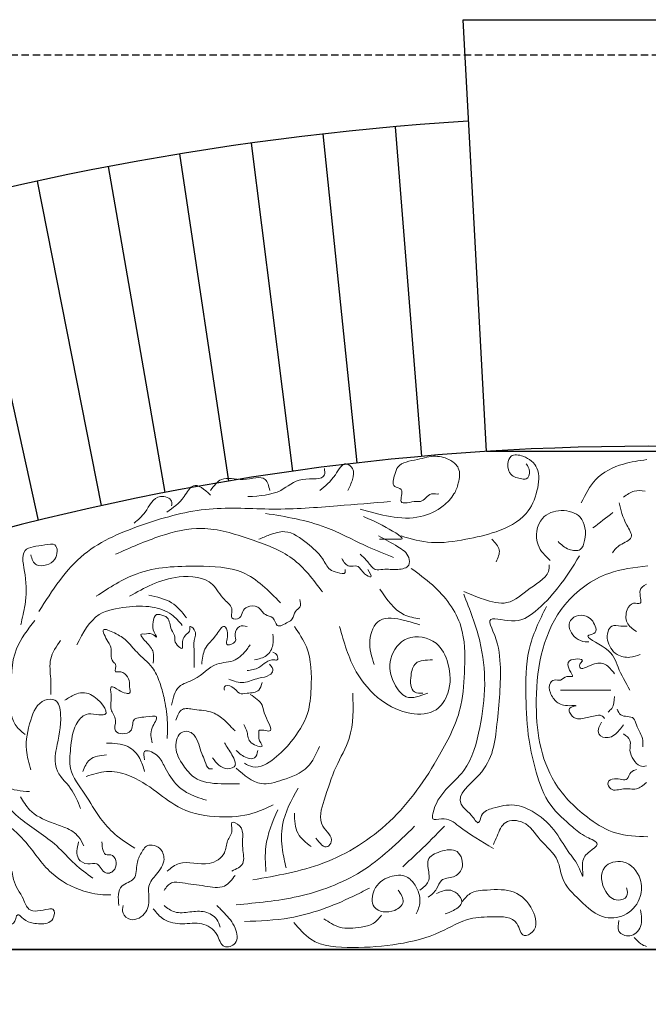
# Model space of a CAD drawing. Extents: x 0 to 286551, y -50 to 581131.
# Tile 26 of 207: x 100742 to 101284, y 559490 to 560338. Entities that reach past the tile are written whole.
import ezdxf

# ---------------------------------------------------------------- set-up
doc = ezdxf.new("R2010")
doc.units = 0
doc.header["$MEASUREMENT"] = 0
doc.linetypes.add('HIDDEN', pattern=[9.525, 6.35, -3.175])
for name, color, linetype in [('0.13', 5, 'CONTINUOUS'), ('0.18', 1, 'CONTINUOUS'), ('0.25', 2, 'CONTINUOUS')]:
    doc.layers.add(name, color=color, linetype=linetype)
doc.layers.add('0.15 GRIJS', color=252, linetype='CONTINUOUS', lineweight=15)
doc.layers.add('HULPLIJNEN', color=252, linetype='CONTINUOUS', plot=False)

msp = doc.modelspace()

# ---------------------------------------------------------------- linework, layer by layer
at = {"layer": '0.13'}
for points in [[(101088.84, 559962.18), (101066.06, 560246.28)], [(101033.22, 559956.5), (101003.94, 560240.01)], [(100977.78, 559949.41), (100942, 560232.18)], [(100922.55, 559940.91), (100880.3, 560222.8)], [(100867.57, 559931.02), (100818.88, 560211.87)], [(100812.88, 559919.73), (100757.76, 560199.41)], [(100758.52, 559907.06), (100697.01, 560185.42)]]:
    msp.add_lwpolyline(points, dxfattribs=at)
msp.add_arc((101283.91, 557775.68), 2480.18, 93.5964, 123.77742, dxfattribs=at)
at = {"layer": '0.15 GRIJS'}
for points, knots in [([(101071.01, 559893.58), (101079.62, 559891.11), (101097.9, 559885.86), (101125.97, 559890.4), (101153.87, 559896.41), (101179.28, 559908.94), (101188.73, 559931.29), (101191.32, 559952.22), (101178.74, 559962.59), (101165.31, 559964.66), (101161.97, 559954.83), (101164.56, 559945.03), (101172.75, 559943.1), (101180.23, 559941.96), (101182.66, 559949.86), (101180.04, 559953.8), (101178.74, 559955.78)], [0, 0, 0, 0, 26.593321, 56.441795, 83.244926, 113.662667, 135.256809, 154.751872, 170.564581, 180.780186, 187.850361, 197.542867, 207.544742, 211.259566, 218.329939, 225.400311, 225.400311, 225.400311, 225.400311]), ([(101000.87, 559932.9), (101005.52, 559936.54), (101013.43, 559942.73), (101021.17, 559958.99), (101031.13, 559951.3), (101029.39, 559941.69), (101026.54, 559935.91), (101025.06, 559932.9)], [0, 0, 0, 0, 19.000028, 32.300267, 39.018204, 48.421019, 58.651448, 58.651448, 58.651448, 58.651448]), ([(101035.72, 559916.79), (101044.28, 559914.28), (101061.14, 559909.33), (101086.67, 559908.01), (101105.76, 559917.11), (101116.59, 559928.35), (101120.87, 559939.72), (101122.49, 559951.68), (101112.81, 559960.12), (101099.7, 559963.71), (101085.02, 559958.89), (101068.7, 559956.93), (101065.21, 559945.89), (101062.17, 559935.43), (101074.61, 559934.62), (101066.6, 559918.27), (101081.15, 559924.09), (101090.33, 559922.35), (101094.23, 559930.64), (101100.44, 559929.7), (101102.59, 559929.76), (101103.51, 559929.78)], [0, 0, 0, 0, 26.803132, 52.806579, 74.405955, 88.209222, 98.208055, 111.204764, 120.396541, 133.917957, 149.949541, 167.884895, 174.955268, 185.166844, 191.396352, 201.607929, 214.609492, 218.324316, 229.659133, 233.373957, 236.159915, 236.159915, 236.159915, 236.159915]), ([(101226.19, 559922.13), (101229.71, 559929.37), (101237.32, 559944.99), (101260.15, 559956.22), (101275.87, 559958.45), (101282.59, 559959.4)], [0, 0, 0, 0, 23.601061, 50.986896, 71.420538, 71.420538, 71.420538, 71.420538]), ([(100939.05, 559927.53), (100949.11, 559928.09), (100966.54, 559929.07), (100982.55, 559945.75), (101006.11, 559940.67), (101005.12, 559949.73), (101004.9, 559951.71)], [0, 0, 0, 0, 28.726335, 49.75799, 68.997553, 74.370591, 74.370591, 74.370591, 74.370591]), ([(100869.18, 559914.1), (100874.4, 559917.83), (100882.86, 559923.87), (100892.2, 559942.01), (100901.46, 559933.67), (100906.8, 559928.87)], [0, 0, 0, 0, 19.973276, 32.359353, 49.195331, 49.195331, 49.195331, 49.195331]), ([(100906.8, 559932.9), (100909.7, 559936.82), (100916.69, 559946.29), (100934.41, 559939.5), (100954.18, 559947.4), (100956.91, 559936.68), (100957.87, 559932.9)], [0, 0, 0, 0, 13.300087, 32.112893, 50.925698, 61.156127, 61.156127, 61.156127, 61.156127]), ([(101262.61, 559926.96), (101265.57, 559929.19), (101271.1, 559933.37), (101277.94, 559932.6), (101281.12, 559932.25)], [0, 0, 0, 0, 10.657479, 19.911627, 19.911627, 19.911627, 19.911627]), ([(100758.97, 559828.6), (100770.49, 559846.71), (100792.7, 559881.6), (100849.58, 559904.91), (100904.54, 559919.97), (100960.93, 559915.33), (101012.85, 559919.24), (101046.55, 559922.03), (101061.72, 559923.29)], [0, 0, 0, 0, 62.787127, 120.928021, 178.145364, 232.938536, 288.729804, 334.387179, 334.387179, 334.387179, 334.387179]), ([(100840.96, 559904.7), (100844.28, 559907.52), (100852.36, 559914.37), (100858.55, 559930.66), (100874.1, 559925.93), (100873.4, 559920.9), (100873.21, 559919.47)], [0, 0, 0, 0, 13.300239, 32.300419, 42.533822, 46.5636, 46.5636, 46.5636, 46.5636]), ([(101258.69, 559922.13), (101260.18, 559916), (101262.49, 559906.47), (101273.01, 559891.1), (101259.13, 559886.92), (101254.87, 559881.54), (101252.96, 559879.14)], [0, 0, 0, 0, 20.247165, 31.431448, 43.097662, 52.558299, 52.558299, 52.558299, 52.558299]), ([(100953.99, 559913.07), (100971.72, 559910.16), (101002.68, 559905.08), (101037.2, 559885.86), (101057.03, 559877.98), (101064.51, 559875.01)], [0, 0, 0, 0, 53.388746, 93.276699, 117.421302, 117.421302, 117.421302, 117.421302]), ([(101199.43, 559872.45), (101195.18, 559876.46), (101185.13, 559885.97), (101188.62, 559910.32), (101208.67, 559917.44), (101228.99, 559911.55), (101230.88, 559893.85), (101226.29, 559880.01), (101214.1, 559881.32), (101208.95, 559886.08), (101206.12, 559888.69)], [0, 0, 0, 0, 17.01435, 40.26235, 57.83459, 75.065813, 95.491744, 104.038467, 113.597125, 125.263463, 125.263463, 125.263463, 125.263463]), ([(101038.51, 559910.29), (101043.54, 559908.22), (101052.43, 559904.55), (101076.68, 559890.39), (101063.2, 559891.05), (101057.38, 559890.91), (101052.44, 559890.79)], [0, 0, 0, 0, 21.599377, 38.132061, 40.918339, 56.70618, 56.70618, 56.70618, 56.70618]), ([(100824.91, 559877.8), (100837.68, 559883.48), (100861.34, 559894), (100901.68, 559903.63), (100940.07, 559891.34), (100979.25, 559877.42), (100995.3, 559855.91), (101003.21, 559845.31)], [0, 0, 0, 0, 42.076722, 77.960541, 120.770528, 160.65839, 199.444622, 199.444622, 199.444622, 199.444622]), ([(101022.72, 559864.8), (101022.87, 559863.73), (101023.38, 559860.17), (101015.29, 559862.17), (101008.11, 559864.54), (101002.58, 559877.09), (100989.69, 559887.59), (100973.87, 559899.94), (100958.57, 559895), (100951.47, 559892.06), (100948.42, 559890.79)], [0, 0, 0, 0, 2.785132, 9.285914, 16.358193, 27.691482, 46.075037, 68.089356, 81.385838, 91.387792, 91.387792, 91.387792, 91.387792]), ([(100743.27, 559817.14), (100744.67, 559822.92), (100748.13, 559837.18), (100748.57, 559856.89), (100741.54, 559884.4), (100760.56, 559884.74), (100775.66, 559888.43), (100774.76, 559872.7), (100765.86, 559868.27), (100755.17, 559867), (100753.02, 559873.7), (100751.87, 559877.28)], [0, 0, 0, 0, 17.572192, 43.344645, 64.208215, 82.084146, 90.678151, 102.950686, 111.802965, 120.397289, 130.292655, 130.292655, 130.292655, 130.292655]), ([(101051.51, 559893.58), (101057.06, 559890.65), (101066.42, 559885.71), (101077.89, 559878.08), (101078.76, 559866.3), (101066.44, 559864.01), (101057.74, 559865.51), (101047.28, 559863.53), (101042.45, 559871.84), (101037.96, 559875.81), (101035.72, 559877.8)], [0, 0, 0, 0, 19.121212, 32.252419, 38.750773, 48.752647, 61.754211, 68.255313, 77.44709, 86.638868, 86.638868, 86.638868, 86.638868]), ([(101149.02, 559890.79), (101152, 559887.84), (101157.78, 559882.13), (101154.38, 559874.83), (101152.73, 559871.3)], [0, 0, 0, 0, 11.333106, 21.917899, 21.917899, 21.917899, 21.917899]), ([(101042.22, 559864.8), (101044.04, 559861.81), (101047.47, 559856.18), (101037.21, 559861.49), (101034.8, 559869.23), (101024.79, 559866.02), (101021.73, 559871.1), (101019.93, 559874.08)], [0, 0, 0, 0, 7.070499, 13.29991, 22.491914, 28.992696, 38.184473, 38.184473, 38.184473, 38.184473]), ([(101224.69, 559876.42), (101218.81, 559867.05), (101207.92, 559849.67), (101188.37, 559828.92), (101170.03, 559816.76), (101143.48, 559825.89), (101154.15, 559803.68), (101158.18, 559777.14), (101153.67, 559732.54), (101149.37, 559691.95), (101116.45, 559669.64), (101126.25, 559657.58), (101131.18, 559654.16), (101138.2, 559642.73), (101139.97, 559656.16), (101152.64, 559659.75), (101167.89, 559663.62), (101187.02, 559655.72), (101203.09, 559642.08), (101213.85, 559621.65), (101222.94, 559612.37), (101228.78, 559595.42), (101225.65, 559614.54), (101231.7, 559620.77), (101243.97, 559628.79), (101227.71, 559634.82), (101216.4, 559644.96), (101196.59, 559661.6), (101187.18, 559689.11), (101179.7, 559720.43), (101178.26, 559755.89), (101178.05, 559796.2), (101190.23, 559820.76), (101196.28, 559832.94)], [0, 0, 0, 0, 33.234119, 61.643898, 83.57379, 102.044852, 111.310641, 140.381905, 192.162702, 238.489168, 268.199553, 272.637599, 281.424836, 290.212225, 296.971468, 308.545883, 327.379456, 343.384126, 367.936112, 390.337827, 408.309843, 415.069085, 426.606227, 438.178891, 446.96628, 457.802212, 473.074709, 499.436724, 530.436754, 558.641651, 596.01069, 636.92157, 677.135313, 677.135313, 677.135313, 677.135313]), ([(100808.19, 559841.59), (100819.63, 559849.1), (100845.93, 559866.36), (100890.8, 559868.2), (100937.3, 559866.51), (100956.92, 559846.37), (100967, 559836.02)], [0, 0, 0, 0, 40.317209, 92.728521, 132.129552, 173.748916, 173.748916, 173.748916, 173.748916]), ([(100943.19, 559597.29), (100963.72, 559600.81), (101006.6, 559608.17), (101065.64, 559645.14), (101100.9, 559696.81), (101124.11, 559742.49), (101125.88, 559780.9), (101126.15, 559819.02), (101103.79, 559848.18), (101085.79, 559861.16), (101079.5, 559865.7)], [0, 0, 0, 0, 62.145054, 129.818113, 201.541347, 248.357077, 280.264084, 316.252154, 359.734462, 383.101584, 383.101584, 383.101584, 383.101584]), ([(101124.87, 559845.7), (101130.45, 559843.37), (101142.14, 559838.5), (101164.4, 559832.64), (101180.89, 559849.27), (101198.87, 559858.67), (101198.51, 559867.66), (101198.47, 559868.63)], [0, 0, 0, 0, 18.459594, 38.736223, 62.341576, 86.002574, 88.869057, 88.869057, 88.869057, 88.869057]), ([(101283.42, 559867.85), (101272.02, 559866.52), (101245.11, 559863.36), (101197.2, 559828.38), (101182.61, 559756.56), (101193.12, 559686.45), (101227.77, 559652.22), (101256.02, 559635.24), (101273.97, 559634.69), (101283.42, 559634.4)], [0, 0, 0, 0, 34.139631, 80.63917, 166.429729, 239.204095, 283.020575, 308.07343, 335.925337, 335.925337, 335.925337, 335.925337]), ([(100836.98, 559841.59), (100843.41, 559845.23), (100856.88, 559852.84), (100880.48, 559860.35), (100908.21, 559857.54), (100916.17, 559839.43), (100927.28, 559832.15), (100922.85, 559821.58), (100933.28, 559821.78), (100933.7, 559828.71), (100938.91, 559833.7), (100948.72, 559834.11), (100952.35, 559824.68), (100961.85, 559824.67), (100963.15, 559813.08), (100972.22, 559818.66), (100978.43, 559822.04), (100978.62, 559828.77), (100985.14, 559832.07), (100984.22, 559836.41), (100983.71, 559838.81)], [0, 0, 0, 0, 22.014419, 46.123869, 75.63788, 92.168852, 103.501958, 110.000312, 116.501094, 122.729158, 127.98158, 137.26832, 146.460324, 153.532518, 161.017738, 170.713062, 175.356, 182.426499, 187.67892, 194.177275, 194.177275, 194.177275, 194.177275]), ([(101052.67, 559847.83), (101058.66, 559838.85), (101067.41, 559825.75), (101082.34, 559822.94), (101087.04, 559822.05)], [0, 0, 0, 0, 30.39151, 44.389503, 44.389503, 44.389503, 44.389503]), ([(101282.3, 559852.09), (101279.82, 559850.66), (101273.84, 559847.22), (101280.55, 559833.47), (101269.75, 559836.93), (101264.33, 559829.18), (101264.16, 559818.09), (101270.46, 559813.47), (101273.63, 559811.14)], [0, 0, 0, 0, 7.796998, 18.821651, 24.336052, 32.13305, 43.157487, 54.296165, 54.296165, 54.296165, 54.296165]), ([(100853.69, 559842.52), (100860.63, 559841.06), (100873.77, 559838.3), (100882.21, 559827.92), (100886.2, 559823.03)], [0, 0, 0, 0, 20.556813, 38.940368, 38.940368, 38.940368, 38.940368]), ([(101124.88, 559843.4), (101130.13, 559830.13), (101139.98, 559805.23), (101144.51, 559765.6), (101139.43, 559728.13), (101128.43, 559686.02), (101100.53, 559671.24), (101097.31, 559647.72), (101110.32, 559652.23), (101125.34, 559638.88), (101140.21, 559630.29), (101150.41, 559624.39)], [0, 0, 0, 0, 42.700068, 80.153013, 117.605744, 157.301771, 203.035876, 207.28856, 214.733545, 230.932323, 266.33097, 266.33097, 266.33097, 266.33097]), ([(100791.47, 559799.82), (100796.81, 559810.06), (100806.1, 559827.9), (100833.83, 559832.76), (100855, 559833.83), (100872.77, 559827.84), (100879.6, 559819.89), (100882.48, 559816.53)], [0, 0, 0, 0, 32.496161, 56.605611, 78.894554, 96.829609, 109.960816, 109.960816, 109.960816, 109.960816]), ([(100755.55, 559820.83), (100749.32, 559812.93), (100734.67, 559794.35), (100735.28, 559762.29), (100733.55, 559733.72), (100743.72, 559725.32), (100746.96, 559722.64)], [0, 0, 0, 0, 29.278419, 68.856851, 94.891374, 107.042879, 107.042879, 107.042879, 107.042879]), ([(100857.41, 559784.04), (100857.73, 559787.37), (100858.44, 559794.76), (100852.97, 559800.09), (100844.61, 559809.83), (100851.65, 559808.64), (100855.61, 559810.96), (100862.44, 559803.57), (100856.07, 559813.6), (100857.49, 559818.8), (100858.39, 559826.38), (100864.55, 559825.69), (100871.82, 559823.39), (100871.59, 559813.59), (100876.58, 559807.72), (100875.06, 559801.61), (100883.29, 559793.76), (100881.91, 559802.87), (100884.28, 559808.21), (100889.68, 559811.64), (100888.13, 559817.39), (100895.83, 559810.89), (100891.51, 559803.37), (100892.9, 559794.53), (100892.66, 559786.83), (100892.69, 559782.49), (100892.7, 559780.32)], [0, 0, 0, 0, 9.283487, 20.616592, 28.101813, 30.887771, 37.388872, 42.031555, 49.101928, 55.600282, 62.670655, 65.456933, 72.529126, 83.395617, 90.46599, 93.250906, 102.44291, 105.228042, 115.226875, 119.869219, 122.654351, 127.29729, 136.580561, 146.792137, 153.290491, 159.788846, 159.788846, 159.788846, 159.788846]), ([(101047.76, 559782.78), (101045.59, 559789.5), (101041.46, 559802.3), (101050.71, 559825.69), (101071.85, 559821.51), (101082.69, 559818.39), (101087.04, 559817.14)], [0, 0, 0, 0, 21.18624, 40.397654, 61.269494, 75.267544, 75.267544, 75.267544, 75.267544]), ([(101268.12, 559760.74), (101264.3, 559767.38), (101257.07, 559779.96), (101252.92, 559796.77), (101224.95, 559807.63), (101239.74, 559809.23), (101238, 559818.62), (101231.91, 559825.4), (101221.55, 559825.79), (101212.93, 559817.6), (101219.38, 559805.53), (101227.72, 559802.3), (101231.61, 559802.44), (101232.67, 559802.48)], [0, 0, 0, 0, 22.190997, 42.068185, 60.029534, 66.028667, 71.540886, 83.249705, 91.914965, 99.711962, 114.190294, 122.674294, 125.825472, 125.825472, 125.825472, 125.825472]), ([(100856.48, 559715.34), (100855.52, 559719.43), (100853.83, 559726.68), (100864.07, 559739.98), (100849.92, 559736.98), (100838.47, 559737.48), (100841.08, 559722.03), (100821.11, 559722.53), (100826.98, 559735.65), (100818.78, 559744.96), (100822.46, 559753.62), (100819.4, 559766.29), (100828.45, 559760.19), (100832.25, 559758.23), (100838.7, 559757.38), (100836.52, 559763.34), (100837.8, 559770.07), (100832.08, 559777.89), (100822.7, 559775.64), (100826.49, 559782.13), (100822.58, 559785.02), (100820.46, 559789.62), (100821.96, 559796.58), (100818.1, 559802.99), (100810.8, 559816.25), (100826.05, 559809.2), (100834.83, 559804.08), (100844.05, 559791.51), (100856.82, 559782.29), (100863.21, 559767.68), (100867.46, 559752.43), (100869.93, 559736.15), (100869.62, 559724.32), (100869.48, 559719.05)], [0, 0, 0, 0, 12.996493, 22.995526, 32.282266, 42.87073, 52.563122, 65.564685, 74.847956, 84.847108, 97.843817, 104.341955, 111.414149, 118.486343, 121.272621, 126.842454, 130.555892, 143.687098, 146.473056, 152.971411, 154.284629, 160.512551, 167.010905, 174.081404, 184.947691, 194.643321, 206.750641, 220.553749, 238.93753, 253.469377, 266.986565, 286.679686, 302.461312, 302.461312, 302.461312, 302.461312]), ([(100899.2, 559783.11), (100899.73, 559787.79), (100900.91, 559798.3), (100910.4, 559805.09), (100918.23, 559818.87), (100923.33, 559808.64), (100917.54, 559797.23), (100930.29, 559801.9), (100926.68, 559809.42), (100930.9, 559816.99), (100935.89, 559816.04), (100938.21, 559815.6)], [0, 0, 0, 0, 13.291952, 29.823122, 39.014899, 45.242821, 55.454397, 62.526885, 69.025239, 76.510301, 83.011402, 83.011402, 83.011402, 83.011402]), ([(100979.06, 559815.5), (100982.93, 559809.86), (100993.71, 559794.16), (100994.05, 559766.9), (100991.74, 559738.06), (100977.97, 559717.52), (100962.99, 559701.62), (100946.75, 559691.8), (100938.38, 559696.39), (100936.02, 559697.68)], [0, 0, 0, 0, 20.207794, 56.297852, 78.030368, 106.497983, 126.785534, 146.578013, 154.382956, 154.382956, 154.382956, 154.382956]), ([(101018.01, 559815.5), (101021.75, 559802.04), (101028.43, 559777.99), (101051.42, 559751.19), (101076.54, 559739.04), (101101.6, 559740.2), (101114.38, 559760.35), (101113.27, 559782.24), (101102.61, 559804.83), (101075.17, 559810.25), (101058.82, 559788.38), (101062.64, 559768.14), (101075.35, 559750.93), (101087.28, 559755.57), (101093.85, 559758.13)], [0, 0, 0, 0, 41.489823, 74.166299, 102.156955, 123.897372, 141.525406, 167.137317, 187.345111, 212.281033, 234.846281, 256.578584, 271.811343, 290.513197, 290.513197, 290.513197, 290.513197]), ([(101265.75, 559815.87), (101263.96, 559815.77), (101259.6, 559815.53), (101252.28, 559817.69), (101247.19, 559808.23), (101249.6, 559798.29), (101257.53, 559790.03), (101267.56, 559788.1), (101273.95, 559790.42), (101276.78, 559791.46)], [0, 0, 0, 0, 5.514401, 13.392026, 19.071273, 33.441174, 41.238325, 52.517308, 61.499137, 61.499137, 61.499137, 61.499137]), ([(100777.65, 559803.64), (100774, 559798.53), (100766.88, 559788.55), (100769.46, 559771.63), (100769.18, 559761.48), (100769.06, 559757.01)], [0, 0, 0, 0, 18.122017, 35.303868, 48.803787, 48.803787, 48.803787, 48.803787]), ([(100960.49, 559809.1), (100960.81, 559806), (100961.49, 559799.27), (100955.74, 559789.14), (100948.39, 559787.59), (100944.71, 559786.82)], [0, 0, 0, 0, 9.283271, 20.110687, 30.980214, 30.980214, 30.980214, 30.980214]), ([(100873.2, 559747.83), (100874.49, 559753.95), (100876.89, 559765.27), (100896.68, 559769.67), (100908.55, 559785.24), (100928.26, 559784.37), (100936.45, 559793.67), (100940.08, 559798.58), (100940.99, 559799.82)], [0, 0, 0, 0, 17.068095, 31.603485, 55.039961, 71.25864, 85.06218, 89.704505, 89.704505, 89.704505, 89.704505]), ([(100960.49, 559793.32), (100961.97, 559792.72), (100964.61, 559791.63), (100965.13, 559785.98), (100956.55, 559788.33), (100950.25, 559779.29), (100941.78, 559778.06), (100938.21, 559777.54)], [0, 0, 0, 0, 4.642938, 8.356161, 11.142438, 25.677543, 36.266007, 36.266007, 36.266007, 36.266007]), ([(101097.95, 559786.81), (101092.39, 559786.73), (101082.64, 559786.59), (101078.62, 559772.73), (101078.97, 559758.06), (101087.07, 559758.11), (101089.75, 559758.13)], [0, 0, 0, 0, 14.673843, 25.708318, 40.376701, 47.623517, 47.623517, 47.623517, 47.623517]), ([(101254.72, 559774.92), (101252.3, 559778.05), (101247.49, 559784.28), (101236.53, 559784.61), (101224.84, 559776.66), (101224.38, 559783.52), (101231.15, 559788.04), (101213.04, 559788.46), (101214.89, 559778.95), (101220.81, 559771.15), (101212.37, 559773.84), (101209.01, 559767.97), (101203.05, 559770.44), (101197.78, 559766.08), (101198.99, 559757.65), (101205.27, 559749.04), (101212.19, 559746.98), (101225.24, 559747.69), (101215.11, 559746.38), (101216.26, 559740), (101220.64, 559735.54), (101229.28, 559736.47), (101235.87, 559738.3), (101243.43, 559739.75), (101245.34, 559737.27), (101246.06, 559736.33)], [0, 0, 0, 0, 11.138526, 22.167328, 33.446624, 35.809034, 39.747007, 50.775809, 58.650438, 64.647886, 69.374652, 75.725236, 81.239637, 85.17777, 93.840013, 103.453462, 114.923238, 120.43764, 126.436773, 129.586797, 137.383795, 142.898196, 154.17718, 159.691581, 163.033109, 163.033109, 163.033109, 163.033109]), ([(100957.71, 559783.11), (100959.25, 559781.25), (100961.93, 559778.01), (100956.48, 559771.88), (100947.01, 559771.68), (100935.6, 559765.39), (100926.79, 559768.55), (100922.42, 559770.11)], [0, 0, 0, 0, 6.227922, 10.870074, 20.565766, 34.087489, 47.38397, 47.38397, 47.38397, 47.38397]), ([(100781.33, 559752.1), (100784.13, 559753.92), (100790.74, 559758.23), (100805.5, 559760.48), (100823.08, 559738.01), (100807.52, 559739.9), (100798.29, 559741.23), (100787.92, 559728.56), (100786.46, 559711.99), (100784.13, 559689.9), (100799.31, 559671.4), (100810.01, 559651.62), (100824.48, 559635.41), (100835.55, 559628.28), (100841.49, 559624.46)], [0, 0, 0, 0, 9.897559, 23.402698, 44.520131, 51.886513, 60.480837, 72.632721, 94.066447, 111.248082, 136.521349, 161.374463, 179.622504, 200.74249, 200.74249, 200.74249, 200.74249]), ([(100951.21, 559767.33), (100950.55, 559764.83), (100948.92, 559758.6), (100939.64, 559758.48), (100930.32, 559756.72), (100927.38, 559764.31), (100918, 559765.38), (100918.54, 559761.88), (100918.7, 559760.83)], [0, 0, 0, 0, 7.070373, 17.65878, 24.159881, 32.720442, 39.221224, 42.006141, 42.006141, 42.006141, 42.006141]), ([(101208.24, 559760.74), (101213.5, 559760.74), (101224.26, 559760.74), (101238.71, 559760.74), (101247.9, 559760.74), (101251.57, 559760.74)], [0, 0, 0, 0, 15.755569, 32.298773, 43.327576, 43.327576, 43.327576, 43.327576]), ([(100751.87, 559691.96), (100750.28, 559697.69), (100746.34, 559711.92), (100750.36, 559732.91), (100758.49, 559752.59), (100775.7, 559753.69), (100779.55, 559732.57), (100774.21, 559715.36), (100771.31, 559690.79), (100787.44, 559677.29), (100792.45, 559664.78), (100794.84, 559658.83)], [0, 0, 0, 0, 17.572192, 43.606715, 64.724148, 73.318153, 86.536865, 116.22086, 133.402496, 154.520105, 173.731183, 173.731183, 173.731183, 173.731183]), ([(100940.99, 559757.11), (100945.21, 559754.28), (100952.39, 559749.46), (100952.58, 559738.27), (100964.28, 559721.4), (100947.04, 559728.64), (100948.69, 559721.99), (100947.79, 559717.83), (100955.15, 559709.66), (100938.73, 559714.64), (100939.16, 559723.88), (100936.52, 559729), (100935.42, 559731.12)], [0, 0, 0, 0, 13.803685, 23.496077, 37.013264, 46.300324, 50.013546, 52.798678, 59.869051, 69.564437, 79.563388, 86.633887, 86.633887, 86.633887, 86.633887]), ([(101029.28, 559758.13), (101029.71, 559744.8), (101030.45, 559722.23), (101013.22, 559693.72), (101005.9, 559669.32), (100997.76, 559644.7), (101014.16, 559633.59), (101005.95, 559622.41), (101001.01, 559628.69), (100997.51, 559633.14)], [0, 0, 0, 0, 39.051162, 66.099853, 96.560981, 119.122552, 134.250071, 139.372966, 151.881537, 151.881537, 151.881537, 151.881537]), ([(101254.72, 559755.23), (101254.53, 559751.49), (101254.25, 559746.16), (101250.37, 559742.84), (101249.21, 559741.85)], [0, 0, 0, 0, 10.506274, 14.961897, 14.961897, 14.961897, 14.961897]), ([(100876.91, 559734.83), (100878.3, 559738.75), (100880.99, 559746.37), (100895.16, 559743.35), (100907.53, 559743.1), (100918.32, 559735.74), (100923.94, 559729.56), (100927.06, 559726.48), (100927.99, 559725.55)], [0, 0, 0, 0, 10.827416, 21.043022, 37.074643, 49.181964, 58.373741, 62.313171, 62.313171, 62.313171, 62.313171]), ([(101257.09, 559744.21), (101257.92, 559742.36), (101260.45, 559736.77), (101271.76, 559739.37), (101273.94, 559727.47), (101279.72, 559720.6), (101279.27, 559713.8), (101279.14, 559711.92)], [0, 0, 0, 0, 5.679247, 17.149024, 23.146472, 37.624603, 43.137038, 43.137038, 43.137038, 43.137038]), ([(100931.71, 559680.06), (100926.51, 559679.98), (100913.47, 559679.76), (100894.07, 559681.66), (100882.47, 559696.68), (100874.78, 559709.48), (100878.98, 559725.52), (100888.72, 559725.45), (100896.23, 559719.27), (100897.45, 559708.54), (100902.26, 559700.01), (100903.82, 559692.5), (100907.49, 559692.94), (100908.49, 559693.06)], [0, 0, 0, 0, 15.787841, 39.663771, 53.467037, 70.535132, 84.676004, 91.176786, 95.819595, 112.887889, 119.958262, 127.443482, 130.22976, 130.22976, 130.22976, 130.22976]), ([(101243.69, 559733.18), (101242.79, 559731.7), (101240.95, 559728.66), (101240.2, 559721.24), (101248.79, 559718.7), (101256.63, 559722.83), (101260.22, 559727.64), (101262.6, 559730.82)], [0, 0, 0, 0, 5.282874, 10.795092, 19.279173, 25.278306, 36.986911, 36.986911, 36.986911, 36.986911]), ([(101262.6, 559722.95), (101264.96, 559721.32), (101269.95, 559717.87), (101266.9, 559708.47), (101270.89, 559701.16), (101275.68, 559694.46), (101280.36, 559695.11), (101282.3, 559695.38)], [0, 0, 0, 0, 7.796998, 16.45924, 24.940968, 32.737966, 38.252367, 38.252367, 38.252367, 38.252367]), ([(100657.41, 559712.2), (100656.13, 559711.23), (100652.75, 559708.64), (100652.83, 559698.02), (100665.73, 559697.14), (100684.34, 559690.32), (100715.15, 559680.42), (100740.65, 559648.41), (100771.21, 559631.69), (100788.69, 559610.86), (100800.01, 559602.65), (100805.37, 559598.77)], [0, 0, 0, 0, 4.719403, 12.50405, 24.485726, 36.100494, 74.957157, 116.710826, 155.643759, 177.666505, 197.471784, 197.471784, 197.471784, 197.471784]), ([(100817.13, 559715.1), (100823.62, 559714.97), (100835.13, 559714.74), (100846.49, 559702.92), (100848.86, 559694.38), (100849.93, 559690.51)], [0, 0, 0, 0, 18.701854, 33.192896, 45.184638, 45.184638, 45.184638, 45.184638]), ([(100849.93, 559700.76), (100849.38, 559703.75), (100848.03, 559711.2), (100862.29, 559705.13), (100867.51, 559693.81), (100874.65, 559681.09), (100887.63, 559670.77), (100897.34, 559667.75), (100903.22, 559665.92)], [0, 0, 0, 0, 7.171387, 17.871133, 28.991863, 47.791285, 59.682409, 77.981795, 77.981795, 77.981795, 77.981795]), ([(100908.49, 559702.34), (100912, 559697.78), (100917.06, 559691.21), (100928.51, 559694.08), (100927.95, 559700.25), (100924.48, 559706.62), (100920.94, 559711.96), (100918.7, 559715.34)], [0, 0, 0, 0, 15.975725, 23.048297, 25.833214, 32.903713, 45.009119, 45.009119, 45.009119, 45.009119]), ([(101000.59, 559712.03), (100997.74, 559705.63), (100991.46, 559691.56), (100970.84, 559683.69), (100947.55, 559676.91), (100935.67, 559687.5), (100928.84, 559693.59)], [0, 0, 0, 0, 20.207794, 44.501971, 63.203825, 88.513566, 88.513566, 88.513566, 88.513566]), ([(100928.92, 559708.84), (100931.61, 559706.23), (100935.83, 559702.13), (100945.98, 559700.99), (100946.97, 559706.15), (100947.49, 559708.84)], [0, 0, 0, 0, 11.334817, 17.835599, 24.905972, 24.905972, 24.905972, 24.905972]), ([(100649.62, 559704.42), (100642.69, 559703.99), (100629.5, 559703.18), (100619.59, 559690.35), (100603.78, 559669.67), (100619.19, 559669.75), (100625.73, 559686.68), (100657.88, 559684.04), (100689.87, 559677.5), (100720.29, 559653.9), (100748.17, 559632.42), (100766.49, 559602), (100793.22, 559587.74), (100811.58, 559584.19), (100819.47, 559584.29), (100820.95, 559584.31)], [0, 0, 0, 0, 19.205138, 36.508706, 56.95534, 60.292802, 76.828833, 100.429031, 144.143587, 177.773996, 213.246965, 249.562539, 281.436976, 300.642151, 305.092207, 305.092207, 305.092207, 305.092207]), ([(100723.05, 559707.76), (100721.78, 559706.72), (100717.53, 559703.24), (100719.62, 559689.89), (100729.69, 559674.81), (100743.64, 559673.8), (100750.86, 559673.28)], [0, 0, 0, 0, 4.719177, 15.84007, 34.975774, 55.489316, 55.489316, 55.489316, 55.489316]), ([(100796.64, 559690.51), (100798.29, 559694.44), (100802.01, 559703.28), (100811.73, 559704.29), (100817.13, 559704.85)], [0, 0, 0, 0, 11.94864, 26.87074, 26.87074, 26.87074, 26.87074]), ([(101273.63, 559692.23), (101271.85, 559691.71), (101267.92, 559690.56), (101266.14, 559680.85), (101256.51, 559686.07), (101247.39, 559682.07), (101252.27, 559672.37), (101262.8, 559677.23), (101273.77, 559673.85), (101279.52, 559678.82), (101282.3, 559681.21)], [0, 0, 0, 0, 5.283965, 11.633333, 22.662135, 29.012719, 35.010167, 46.038969, 57.067772, 67.337962, 67.337962, 67.337962, 67.337962]), ([(100799.71, 559686.41), (100805.46, 559688.28), (100817.23, 559692.11), (100839.37, 559687.66), (100859.66, 559673.93), (100882.88, 559655.39), (100912.94, 559650.39), (100940.4, 559652.35), (100954.89, 559659.14), (100960.62, 559661.83)], [0, 0, 0, 0, 17.898259, 36.600114, 65.073186, 90.936723, 124.507597, 153.368134, 172.209178, 172.209178, 172.209178, 172.209178]), ([(100982.14, 559676.17), (100976.46, 559665.9), (100967.24, 559649.2), (100967.95, 559624.67), (100970.72, 559612.61), (100971.89, 559607.53)], [0, 0, 0, 0, 34.44003, 55.953974, 71.625678, 71.625678, 71.625678, 71.625678]), ([(100743.07, 559668.83), (100745.42, 559664.89), (100751.55, 559654.57), (100766.98, 559647.1), (100782.26, 559642.66), (100793.04, 559636.21), (100796.29, 559629.32), (100797.59, 559626.57)], [0, 0, 0, 0, 13.576616, 35.517013, 48.538315, 62.116717, 71.08353, 71.08353, 71.08353, 71.08353]), ([(100954.47, 559604.46), (100954.03, 559611.7), (100952.93, 559630.16), (100960.26, 559647.31), (100964.72, 559657.73)], [0, 0, 0, 0, 21.513944, 54.885139, 54.885139, 54.885139, 54.885139]), ([(100979.06, 559654.66), (100979.26, 559648.42), (100979.64, 559636.56), (100988.98, 559629.38), (100993.41, 559625.97)], [0, 0, 0, 0, 17.68527, 33.625365, 33.625365, 33.625365, 33.625365]), ([(101150.41, 559627.58), (101151.47, 559630.01), (101154.34, 559636.59), (101159.3, 559649.63), (101180.01, 559648.25), (101190.11, 559630.21), (101207.03, 559617.45), (101208.92, 559595.06), (101225.38, 559579.25), (101243.27, 559562), (101266.79, 559566.03), (101278.38, 559581.14), (101278.62, 559600.23), (101265.08, 559616.12), (101241.14, 559609.97), (101243.94, 559588.23), (101255.42, 559577.84), (101267.05, 559581.87), (101265.85, 559587.62), (101265.27, 559590.37)], [0, 0, 0, 0, 8.097177, 21.960727, 36.850697, 57.904198, 81.321488, 96.801695, 121.048806, 147.888868, 166.248488, 185.180217, 200.064394, 221.117895, 237.503129, 258.439559, 271.420167, 279.519514, 286.96171, 286.96171, 286.96171, 286.96171]), ([(100869.48, 559604.87), (100872.78, 559607.53), (100883.16, 559615.9), (100902.47, 559606.96), (100920.1, 559618.06), (100920.18, 559631.3), (100926.76, 559637.85), (100923.13, 559649.17), (100934.39, 559643.52), (100934.66, 559634.29), (100933.85, 559623.78), (100937.41, 559610.4), (100929.08, 559606.63), (100925.2, 559604.87)], [0, 0, 0, 0, 12.10732, 38.110768, 54.086627, 64.671629, 74.67058, 81.168935, 88.241129, 97.933727, 108.145304, 121.142012, 132.476829, 132.476829, 132.476829, 132.476829]), ([(100928.84, 559575.77), (100946.7, 559577.4), (100983.97, 559580.79), (101039.37, 559601.38), (101068.02, 559629.23), (101082.58, 559643.39)], [0, 0, 0, 0, 53.773653, 112.197393, 172.550747, 172.550747, 172.550747, 172.550747]), ([(101072.33, 559608.55), (101077.14, 559612.96), (101089.44, 559624.21), (101101.1, 559636.13), (101108.2, 559643.39)], [0, 0, 0, 0, 19.576796, 50.008085, 50.008085, 50.008085, 50.008085]), ([(100793.14, 559629.91), (100791.87, 559624.61), (100789.82, 559616.04), (100800.37, 559609.59), (100810.67, 559613.44), (100814.37, 559600.39), (100827.96, 559605.9), (100824.61, 559620.04), (100814.13, 559617.67), (100813.59, 559624.54), (100813.16, 559629.91)], [0, 0, 0, 0, 14.457355, 23.425839, 31.213676, 42.225086, 50.697156, 63.377302, 66.714764, 78.693282, 78.693282, 78.693282, 78.693282]), ([(100827.69, 559575.16), (100827.14, 559581.72), (100826.19, 559592.97), (100843.86, 559596.64), (100842.25, 559610.95), (100846.67, 559620.16), (100851.4, 559627.49), (100857.97, 559627.16), (100864.53, 559624.73), (100868.7, 559613.07), (100860.91, 559602.58), (100852.36, 559593.19), (100854.25, 559581.19), (100852.97, 559568.48), (100839.65, 559559.95), (100830.26, 559567.72), (100831.06, 559572.92), (100831.41, 559575.16)], [0, 0, 0, 0, 16.940583, 29.048173, 42.340125, 52.339077, 61.530854, 64.317132, 71.389326, 81.388478, 95.920276, 108.025682, 117.308953, 130.600905, 145.136296, 153.696997, 160.195352, 160.195352, 160.195352, 160.195352]), ([(101087.11, 559588.51), (101090.1, 559590.68), (101096.42, 559595.26), (101094.47, 559605.64), (101093.04, 559616.74), (101105.19, 559622.47), (101121.15, 559625.21), (101126.2, 559607.56), (101116.54, 559598.31), (101104.85, 559599.14), (101102.04, 559588.2), (101097.08, 559584.4), (101094.34, 559582.31)], [0, 0, 0, 0, 10.227571, 21.589927, 28.820654, 41.432623, 55.899539, 70.9399, 81.167471, 91.955637, 100.284223, 110.511946, 110.511946, 110.511946, 110.511946]), ([(100723.79, 559597.42), (100726.45, 559591.91), (100731.67, 559581.1), (100722.93, 559565.62), (100738.69, 559555.78), (100739.34, 559570.69), (100746.54, 559561.64), (100754.56, 559559.67), (100764.44, 559558.54), (100772.2, 559563.09), (100773.17, 559573), (100762.3, 559571.35), (100750.25, 559567.79), (100744.7, 559584.19), (100736.1, 559594.44), (100735.84, 559609.85), (100725.4, 559615.17), (100719.36, 559614.59), (100716.55, 559614.32)], [0, 0, 0, 0, 17.577899, 34.479015, 43.676099, 51.774818, 57.812602, 67.009392, 79.086244, 85.123898, 93.574456, 97.197576, 114.10536, 123.839154, 142.736596, 155.340846, 165.076789, 173.530521, 173.530521, 173.530521, 173.530521]), ([(100866.7, 559588.16), (100868.62, 559590.87), (100872.5, 559596.32), (100886.49, 559593.91), (100900.31, 559592.41), (100918.89, 559588.74), (100925.21, 559597.36), (100927.99, 559601.15)], [0, 0, 0, 0, 9.191778, 18.478837, 38.179052, 54.895759, 68.027118, 68.027118, 68.027118, 68.027118]), ([(101068.51, 559588.51), (101070.88, 559584.97), (101075.42, 559578.17), (101063.69, 559567.68), (101044.59, 559570.34), (101046.33, 559591.17), (101059.5, 559600.94), (101075.37, 559602.27), (101084.56, 559591.65), (101088.78, 559579.42), (101085.41, 559571.26), (101084.01, 559567.85)], [0, 0, 0, 0, 11.125911, 21.353482, 39.191685, 53.652924, 71.247349, 85.714264, 95.941988, 110.982349, 121.766909, 121.766909, 121.766909, 121.766909]), ([(100936.02, 559561.43), (100949.09, 559561.87), (100981.35, 559562.98), (101017.1, 559576.59), (101038.87, 559587.69), (101043.63, 559590.11)], [0, 0, 0, 0, 39.066343, 96.429541, 112.469874, 112.469874, 112.469874, 112.469874]), ([(100978.61, 559560.62), (100983.07, 559555.2), (100995.6, 559540.02), (101030.85, 559538.09), (101067.9, 559540.84), (101102.28, 559549.36), (101127.63, 559565.22), (101149.97, 559565.32), (101171.65, 559566.1), (101174.32, 559546.29), (101189.67, 559554.04), (101185.26, 559573.82), (101169.04, 559589.79), (101148.03, 559588.71), (101130.93, 559587.68), (101125.5, 559580.93), (101123.28, 559578.18)], [0, 0, 0, 0, 20.455295, 57.338302, 96.727415, 134.340833, 162.562938, 182.521314, 203.733308, 215.740529, 223.609836, 242.202919, 264.641995, 287.951693, 302.746784, 312.974508, 312.974508, 312.974508, 312.974508]), ([(101101.58, 559585.41), (101105.02, 559587.05), (101110.98, 559589.89), (101119.58, 559586.1), (101125.97, 559577.19), (101116.54, 559570.77), (101111.15, 559568.73), (101108.81, 559567.85)], [0, 0, 0, 0, 10.788166, 18.657473, 26.986246, 37.213817, 45.083124, 45.083124, 45.083124, 45.083124]), ([(100857.41, 559572.38), (100860.24, 559568.87), (100866.55, 559561.04), (100882.82, 559558.37), (100899.13, 559561.54), (100913.15, 559552.87), (100916, 559537.15), (100931.69, 559542.01), (100928.5, 559557.87), (100920.42, 559567.09), (100914.4, 559573), (100912.2, 559575.16)], [0, 0, 0, 0, 13.131207, 29.349837, 46.066224, 62.042209, 74.147434, 83.843063, 96.839772, 112.813623, 122.0054, 122.0054, 122.0054, 122.0054]), ([(100866.7, 559575.16), (100869.67, 559572.88), (100876.2, 559567.85), (100889.12, 559569.68), (100901.71, 559571.05), (100912.26, 559565.08), (100914.25, 559558.88), (100914.99, 559556.59)], [0, 0, 0, 0, 10.82908, 23.830964, 36.832528, 48.940118, 56.01049, 56.01049, 56.01049, 56.01049]), ([(101004.44, 559563.72), (101008.78, 559560.78), (101018.4, 559554.28), (101033.85, 559555.87), (101047.31, 559558.42), (101051.84, 559564.07), (101054.04, 559566.82)], [0, 0, 0, 0, 15.25585, 33.85617, 44.64403, 54.871602, 54.871602, 54.871602, 54.871602]), ([(101258.65, 559562.23), (101257.92, 559558.85), (101256.42, 559551.79), (101269.36, 559546.57), (101279.73, 559557.36), (101278.06, 559566.5), (101277.15, 559571.48)], [0, 0, 0, 0, 9.250687, 19.318244, 31.504646, 46.041194, 46.041194, 46.041194, 46.041194]), ([(101271.87, 559547.69), (101273.58, 559545.61), (101276.48, 559542.08), (101280.7, 559540.44), (101282.44, 559539.76)], [0, 0, 0, 0, 7.898465, 13.410317, 13.410317, 13.410317, 13.410317])]:
    msp.add_open_spline(points, degree=3, knots=knots, dxfattribs=at)
msp.add_open_spline([(101236.17, 559900.53), (101241.9, 559904.94), (101247.63, 559909.34), (101253.36, 559913.75)], degree=3, dxfattribs=at)
at = {"layer": '0.18'}
msp.add_lwpolyline([(101144.6, 559966.44), (101124.48, 560338.49), (101444.32, 560338.49), (101424.07, 559966.38), (101144.6, 559966.44)], dxfattribs=at)
at = {"layer": '0.25'}
msp.add_lwpolyline([(100051.41, 559592.21), (100051.41, 559537.22), (102516.41, 559537.22), (102516.41, 559592.21, 0.307225)], format="xyb", close=True, dxfattribs=at)
msp.add_lwpolyline([(100051.41, 556727.22), (102516.41, 556727.22), (102516.41, 559537.22), (100051.41, 559537.22)], close=True, dxfattribs=at)
at = {"layer": 'HULPLIJNEN', "linetype": 'HIDDEN'}
msp.add_lwpolyline([(80351, 560308.22), (146944.08, 560308.22)], dxfattribs=at)

doc.saveas('drawing.dxf')
